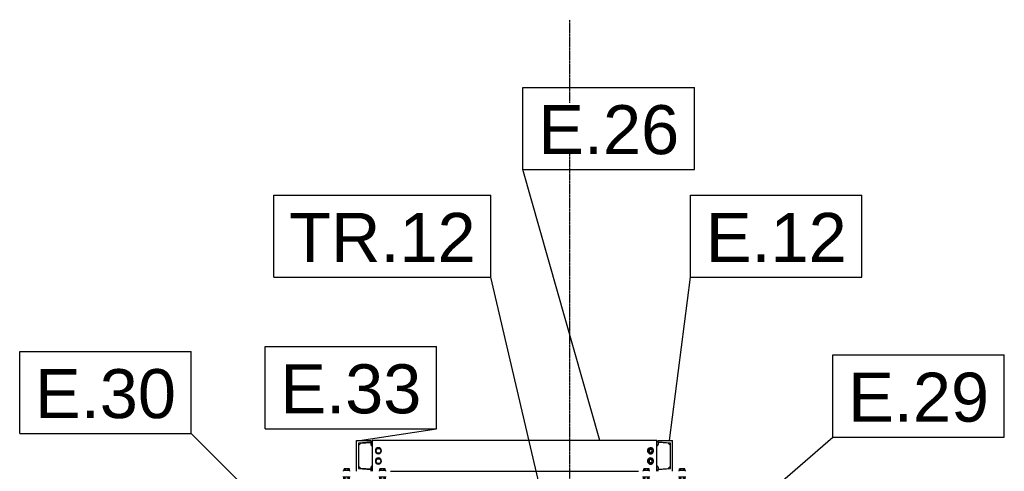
# Model space of a CAD drawing. Header units: millimetres. Extents: x 0 to 50000, y 0 to 29700.
# Tile 15 of 27: x 13995 to 17831, y 21440 to 23200. Entities that reach past the tile are written whole.
import ezdxf

# ---------------------------------------------------------------- set-up
doc = ezdxf.new("R2010")
doc.units = ezdxf.units.MM
doc.linetypes.add('DXK_LINE_DOT3', pattern=[5.9187, 2.979, -0.9799, 0.9799, -0.9799])
for name, color, linetype in [('TS_INNE_OBIEKTY', 7, 'Continuous'), ('TS_LINIE_WIDOCZNE', 7, 'Continuous'), ('TS_OPISY', 7, 'Continuous'), ('TS_OPISY_LINIE', 7, 'Continuous'), ('TS_OPISY_RAMKA', 7, 'Continuous')]:
    doc.layers.add(name, color=color, linetype=linetype)
doc.styles.add('Arial', font='ARIAL.TTF', dxfattribs={"height": 0.2})

# ---------------------------------------------------------------- blocks, each defined once
blk = doc.blocks.new('GridLine-305655447-3937 - 2968')
at = {"layer": 'TS_INNE_OBIEKTY', "color": 4, "linetype": 'DXK_LINE_DOT3'}
blk.add_line((16138.1, 13659.6), (16138.1, 23199.6), dxfattribs=at)
blk = doc.blocks.new('Part-305655447-3396 - 2968')
at = {"layer": 'TS_LINIE_WIDOCZNE', "color": 1, "linetype": 'Continuous'}
for p, q in [((16477.8, 21559.6), (15367.8, 21559.6)), ((15367.8, 21559.6), (15367.8, 21439.6)), ((16477.8, 21439.6), (16477.8, 21559.6)), ((15439, 21439.6), (16406.5, 21439.6))]:
    blk.add_line(p, q, dxfattribs=at)
blk = doc.blocks.new('Part-305655447-3394 - 2968')
at = {"layer": 'TS_LINIE_WIDOCZNE', "color": 1, "linetype": 'Continuous'}
for p, q in [((15307.8, 21439.6), (15307.8, 21559.6)), ((15307.8, 21559.6), (15362.8, 21559.6)), ((15362.8, 21552.8), (15314.8, 21548.9)), ((15314.8, 21548.9), (15314.8, 21450.2)), ((15362.8, 21559.6), (15362.8, 21552.8)), ((15314.8, 21450.2), (15362.8, 21446.4)), ((15362.8, 21446.4), (15362.8, 21439.6))]:
    blk.add_line(p, q, dxfattribs=at)
blk = doc.blocks.new('Part-305655447-3392 - 2968')
at = {"layer": 'TS_LINIE_WIDOCZNE', "color": 1, "linetype": 'Continuous'}
for p, q in [((16482.8, 21552.8), (16482.8, 21559.6)), ((16482.8, 21559.6), (16537.8, 21559.6)), ((16530.8, 21548.9), (16482.8, 21552.8)), ((16530.8, 21450.2), (16530.8, 21548.9)), ((16537.8, 21439.6), (16537.8, 21559.6)), ((16482.8, 21446.4), (16530.8, 21450.2)), ((16482.8, 21439.6), (16482.8, 21446.4))]:
    blk.add_line(p, q, dxfattribs=at)
blk = doc.blocks.new('Part-305655447-3402 - 2968')
at = {"layer": 'TS_LINIE_WIDOCZNE', "color": 1, "linetype": 'Continuous'}
for p, q in [((16477.8, 21539.6), (16479.3, 21539.8)), ((16479.3, 21539.8), (16480.7, 21540.5)), ((16480.7, 21540.5), (16481.8, 21541.6)), ((16481.8, 21541.6), (16482.6, 21543)), ((16482.6, 21543), (16482.8, 21544.6)), ((16521.8, 21548.6), (16482.8, 21551.8)), ((16482.8, 21551.8), (16482.8, 21544.6)), ((16530.8, 21539.6), (16521.8, 21548.6)), ((16479.3, 21459.3), (16477.8, 21459.6)), ((16480.7, 21458.6), (16479.3, 21459.3)), ((16481.8, 21457.5), (16480.7, 21458.6)), ((16482.6, 21456.1), (16481.8, 21457.5)), ((16482.8, 21454.6), (16482.6, 21456.1)), ((16482.8, 21454.6), (16482.8, 21447.4)), ((16482.8, 21447.4), (16521.8, 21450.5)), ((16521.8, 21450.5), (16530.8, 21459.5))]:
    blk.add_line(p, q, dxfattribs=at)
blk = doc.blocks.new('Bolt-305655447-3400 - 2968')
at = {"layer": 'TS_INNE_OBIEKTY', "color": 1, "linetype": 'Continuous'}
for p, q in [((16426.2, 21442.1), (16426.2, 21449.6)), ((16446.9, 21449.6), (16426.2, 21449.6)), ((16431.4, 21442.1), (16431.4, 21449.6)), ((16441.7, 21442.1), (16441.7, 21449.6)), ((16446.9, 21442.1), (16446.9, 21449.6)), ((16566.2, 21442.1), (16566.2, 21449.6)), ((16586.9, 21449.6), (16566.2, 21449.6)), ((16571.4, 21442.1), (16571.4, 21449.6)), ((16581.7, 21442.1), (16581.7, 21449.6)), ((16586.9, 21442.1), (16586.9, 21449.6)), ((16448.5, 21442.1), (16424.5, 21442.1)), ((16424.5, 21439.6), (16424.5, 21442.1)), ((16424.5, 21417.1), (16424.5, 21419.6)), ((16448.5, 21417.1), (16424.5, 21417.1)), ((16425.6, 21407.1), (16425.6, 21417.1)), ((16447.5, 21407.1), (16425.6, 21407.1)), ((16430.5, 21402.1), (16430.5, 21407.1)), ((16431.1, 21407.1), (16431.1, 21417.1)), ((16442, 21407.1), (16442, 21417.1)), ((16442.5, 21402.1), (16442.5, 21407.1)), ((16447.5, 21407.1), (16447.5, 21417.1)), ((16448.5, 21439.6), (16448.5, 21442.1)), ((16448.5, 21417.1), (16448.5, 21419.6)), ((16588.5, 21442.1), (16564.5, 21442.1)), ((16564.5, 21439.6), (16564.5, 21442.1)), ((16564.5, 21417.1), (16564.5, 21419.6)), ((16588.5, 21417.1), (16564.5, 21417.1)), ((16565.6, 21407.1), (16565.6, 21417.1)), ((16587.5, 21407.1), (16565.6, 21407.1)), ((16570.5, 21402.1), (16570.5, 21407.1)), ((16571.1, 21407.1), (16571.1, 21417.1)), ((16582, 21407.1), (16582, 21417.1)), ((16582.5, 21402.1), (16582.5, 21407.1)), ((16587.5, 21407.1), (16587.5, 21417.1)), ((16588.5, 21439.6), (16588.5, 21442.1)), ((16588.5, 21417.1), (16588.5, 21419.6)), ((16430.5, 21402.1), (16431.4, 21402.1)), ((16431.4, 21402.1), (16441.7, 21402.1)), ((16441.7, 21402.1), (16442.5, 21402.1)), ((16570.5, 21402.1), (16571.4, 21402.1)), ((16571.4, 21402.1), (16581.7, 21402.1)), ((16581.7, 21402.1), (16582.5, 21402.1))]:
    blk.add_line(p, q, dxfattribs=at)
blk = doc.blocks.new('Part-305655447-3410 - 2968')
at = {"layer": 'TS_LINIE_WIDOCZNE', "color": 1, "linetype": 'Continuous'}
for p, q in [((15314.8, 21539.6), (15323.8, 21548.6)), ((15323.8, 21548.6), (15362.8, 21551.8)), ((15362.8, 21551.8), (15362.8, 21544.6)), ((15362.8, 21544.6), (15363, 21543)), ((15363, 21543), (15363.8, 21541.6)), ((15363.8, 21541.6), (15364.9, 21540.5)), ((15364.9, 21540.5), (15366.3, 21539.8)), ((15366.3, 21539.8), (15367.8, 21539.6)), ((15323.8, 21450.5), (15314.8, 21459.5)), ((15362.8, 21447.4), (15323.8, 21450.5)), ((15363, 21456.1), (15362.8, 21454.6)), ((15362.8, 21454.6), (15362.8, 21447.4)), ((15363.8, 21457.5), (15363, 21456.1)), ((15364.9, 21458.6), (15363.8, 21457.5)), ((15366.3, 21459.3), (15364.9, 21458.6)), ((15367.8, 21459.6), (15366.3, 21459.3))]:
    blk.add_line(p, q, dxfattribs=at)
blk = doc.blocks.new('Bolt-305655447-3403 - 2968')
at = {"layer": 'TS_INNE_OBIEKTY', "color": 1, "linetype": 'Continuous'}
for p, q in [((16447.3, 21529.1), (16441.8, 21519.6)), ((16458.3, 21529.1), (16447.3, 21529.1)), ((16463.8, 21519.6), (16458.3, 21529.1)), ((16441.8, 21519.6), (16447.3, 21510.1)), ((16447.3, 21489.1), (16441.8, 21479.6)), ((16447.3, 21510.1), (16458.3, 21510.1)), ((16458.3, 21489.1), (16447.3, 21489.1)), ((16458.3, 21510.1), (16463.8, 21519.6)), ((16463.8, 21479.6), (16458.3, 21489.1)), ((16441.8, 21479.6), (16447.3, 21470.1)), ((16447.3, 21470.1), (16458.3, 21470.1)), ((16458.3, 21470.1), (16463.8, 21479.6))]:
    blk.add_line(p, q, dxfattribs=at)
for centre, radius, start, end in [((16452.8, 21519.6), 12, 30, 210), ((16452.8, 21519.6), 12, 210, 30), ((16452.8, 21519.6), 6, 30, 210), ((16452.8, 21519.6), 6, 210, 30), ((16452.8, 21479.6), 12, 30, 210), ((16452.8, 21479.6), 12, 210, 30), ((16452.8, 21479.6), 6, 30, 210), ((16452.8, 21479.6), 6, 210, 30)]:
    blk.add_arc(centre, radius, start, end, dxfattribs=at)
blk = doc.blocks.new('Bolt-305655447-3411 - 2968')
at = {"layer": 'TS_INNE_OBIEKTY', "color": 1, "linetype": 'Continuous'}
for p, q in [((15382.4, 21519.6), (15387.6, 21528.6)), ((15387.6, 21528.6), (15398, 21528.6)), ((15398, 21528.6), (15403.2, 21519.6)), ((15387.6, 21510.6), (15382.4, 21519.6)), ((15382.4, 21479.6), (15387.6, 21488.6)), ((15398, 21510.6), (15387.6, 21510.6)), ((15387.6, 21488.6), (15398, 21488.6)), ((15403.2, 21519.6), (15398, 21510.6)), ((15398, 21488.6), (15403.2, 21479.6)), ((15387.6, 21470.6), (15382.4, 21479.6)), ((15398, 21470.6), (15387.6, 21470.6)), ((15403.2, 21479.6), (15398, 21470.6))]:
    blk.add_line(p, q, dxfattribs=at)
for centre, start, end in [((15392.8, 21519.6), 0, 180), ((15392.8, 21519.6), 180, 0), ((15392.8, 21479.6), 0, 180), ((15392.8, 21479.6), 180, 0)]:
    blk.add_arc(centre, 12, start, end, dxfattribs=at)
blk = doc.blocks.new('Bolt-305655447-3415 - 2968')
at = {"layer": 'TS_INNE_OBIEKTY', "color": 1, "linetype": 'Continuous'}
for p, q in [((15258.7, 21442.1), (15258.7, 21449.6)), ((15279.4, 21449.6), (15258.7, 21449.6)), ((15263.9, 21442.1), (15263.9, 21449.6)), ((15274.2, 21442.1), (15274.2, 21449.6)), ((15279.4, 21442.1), (15279.4, 21449.6)), ((15398.7, 21442.1), (15398.7, 21449.6)), ((15419.4, 21449.6), (15398.7, 21449.6)), ((15403.9, 21442.1), (15403.9, 21449.6)), ((15414.2, 21442.1), (15414.2, 21449.6)), ((15419.4, 21442.1), (15419.4, 21449.6)), ((15281, 21442.1), (15257, 21442.1)), ((15257, 21439.6), (15257, 21442.1)), ((15257, 21417.1), (15257, 21419.6)), ((15281, 21417.1), (15257, 21417.1)), ((15258.1, 21407.1), (15258.1, 21417.1)), ((15280, 21407.1), (15258.1, 21407.1)), ((15263, 21402.1), (15263, 21407.1)), ((15263.6, 21407.1), (15263.6, 21417.1)), ((15274.5, 21407.1), (15274.5, 21417.1)), ((15275, 21402.1), (15275, 21407.1)), ((15280, 21407.1), (15280, 21417.1)), ((15281, 21439.6), (15281, 21442.1)), ((15281, 21417.1), (15281, 21419.6)), ((15421, 21442.1), (15397, 21442.1)), ((15397, 21439.6), (15397, 21442.1)), ((15397, 21417.1), (15397, 21419.6)), ((15421, 21417.1), (15397, 21417.1)), ((15398.1, 21407.1), (15398.1, 21417.1)), ((15420, 21407.1), (15398.1, 21407.1)), ((15403, 21402.1), (15403, 21407.1)), ((15403.6, 21407.1), (15403.6, 21417.1)), ((15414.5, 21407.1), (15414.5, 21417.1)), ((15415, 21402.1), (15415, 21407.1)), ((15420, 21407.1), (15420, 21417.1)), ((15421, 21439.6), (15421, 21442.1)), ((15421, 21417.1), (15421, 21419.6)), ((15263, 21402.1), (15263.9, 21402.1)), ((15263.9, 21402.1), (15274.2, 21402.1)), ((15274.2, 21402.1), (15275, 21402.1)), ((15403, 21402.1), (15403.9, 21402.1)), ((15403.9, 21402.1), (15414.2, 21402.1)), ((15414.2, 21402.1), (15415, 21402.1))]:
    blk.add_line(p, q, dxfattribs=at)
blk = doc.blocks.new('Mark-305655447-5155 - 2968')
at = {"layer": 'TS_OPISY_LINIE', "linetype": 'Continuous'}
blk.add_line((16467, 20969.1), (17162.9, 21572.9), dxfattribs=at)
at = {"layer": 'TS_OPISY_RAMKA', "linetype": 'Continuous'}
for p, q in [((17162.9, 21892.9), (17831.1, 21892.9)), ((17162.9, 21572.9), (17162.9, 21892.9)), ((17831.1, 21572.9), (17831.1, 21892.9)), ((17162.9, 21572.9), (17831.1, 21572.9))]:
    blk.add_line(p, q, dxfattribs=at)
blk.add_wipeout([(17771.1, 21632.9), (17771.1, 21832.9), (17222.9, 21832.9), (17222.9, 21632.9)]).dxf.layer = 'TS_OPISY_LINIE'
blk.add_wipeout([(17771.1, 21632.9), (17771.1, 21832.9), (17222.9, 21832.9), (17222.9, 21632.9)]).dxf.layer = 'TS_OPISY_LINIE'
at = {"layer": 'TS_OPISY', "style": 'Arial'}
blk.add_text('E.29', height=191.02, dxfattribs=at).set_placement((17222.9, 21632.9))
blk = doc.blocks.new('Mark-305655447-5156 - 2968')
at = {"layer": 'TS_OPISY_LINIE', "linetype": 'Continuous'}
blk.add_line((15319.1, 21559.1), (15619.1, 21605.5), dxfattribs=at)
at = {"layer": 'TS_OPISY_RAMKA', "linetype": 'Continuous'}
for p, q in [((14950.9, 21925.5), (15619.1, 21925.5)), ((14950.9, 21605.5), (14950.9, 21925.5)), ((15619.1, 21605.5), (15619.1, 21925.5)), ((14950.9, 21605.5), (15619.1, 21605.5))]:
    blk.add_line(p, q, dxfattribs=at)
blk.add_wipeout([(15559.1, 21665.5), (15559.1, 21865.5), (15010.9, 21865.5), (15010.9, 21665.5)]).dxf.layer = 'TS_OPISY_LINIE'
blk.add_wipeout([(15559.1, 21665.5), (15559.1, 21865.5), (15010.9, 21865.5), (15010.9, 21665.5)]).dxf.layer = 'TS_OPISY_LINIE'
at = {"layer": 'TS_OPISY', "style": 'Arial'}
blk.add_text('E.33', height=191.02, dxfattribs=at).set_placement((15010.9, 21665.5))
blk = doc.blocks.new('Mark-305655447-5131 - 2968')
at = {"layer": 'TS_OPISY_LINIE', "linetype": 'Continuous'}
blk.add_line((16158.3, 20793.5), (15830.6, 22195.5), dxfattribs=at)
at = {"layer": 'TS_OPISY_RAMKA', "linetype": 'Continuous'}
for p, q in [((14984.7, 22515.5), (15830.6, 22515.5)), ((14984.7, 22195.5), (14984.7, 22515.5)), ((15830.6, 22195.5), (15830.6, 22515.5)), ((14984.7, 22195.5), (15830.6, 22195.5))]:
    blk.add_line(p, q, dxfattribs=at)
blk.add_wipeout([(15770.6, 22255.5), (15770.6, 22455.5), (15044.7, 22455.5), (15044.7, 22255.5)]).dxf.layer = 'TS_OPISY_LINIE'
blk.add_wipeout([(15770.6, 22255.5), (15770.6, 22455.5), (15044.7, 22455.5), (15044.7, 22255.5)]).dxf.layer = 'TS_OPISY_LINIE'
at = {"layer": 'TS_OPISY', "style": 'Arial'}
blk.add_text('TR.12', height=191.02, dxfattribs=at).set_placement((15044.7, 22255.5))
blk = doc.blocks.new('Mark-305655447-5158 - 2968')
at = {"layer": 'TS_OPISY_LINIE', "linetype": 'Continuous'}
blk.add_line((16255.5, 21559.1), (15955.5, 22615.5), dxfattribs=at)
at = {"layer": 'TS_OPISY_RAMKA', "linetype": 'Continuous'}
for p, q in [((15955.5, 22935.5), (16623.7, 22935.5)), ((15955.5, 22615.5), (15955.5, 22935.5)), ((16623.7, 22615.5), (16623.7, 22935.5)), ((15955.5, 22615.5), (16623.7, 22615.5))]:
    blk.add_line(p, q, dxfattribs=at)
blk.add_wipeout([(16563.7, 22675.5), (16563.7, 22875.5), (16015.5, 22875.5), (16015.5, 22675.5)]).dxf.layer = 'TS_OPISY_LINIE'
blk.add_wipeout([(16563.7, 22675.5), (16563.7, 22875.5), (16015.5, 22875.5), (16015.5, 22675.5)]).dxf.layer = 'TS_OPISY_LINIE'
at = {"layer": 'TS_OPISY', "style": 'Arial'}
blk.add_text('E.26', height=191.02, dxfattribs=at).set_placement((16015.5, 22675.5))
blk = doc.blocks.new('Mark-305655447-5154 - 2968')
at = {"layer": 'TS_OPISY_LINIE', "linetype": 'Continuous'}
blk.add_line((16526.5, 21559.1), (16608.3, 22195.5), dxfattribs=at)
at = {"layer": 'TS_OPISY_RAMKA', "linetype": 'Continuous'}
for p, q in [((16608.3, 22515.5), (17276.6, 22515.5)), ((16608.3, 22195.5), (16608.3, 22515.5)), ((17276.6, 22195.5), (17276.6, 22515.5)), ((16608.3, 22195.5), (17276.6, 22195.5))]:
    blk.add_line(p, q, dxfattribs=at)
blk.add_wipeout([(17216.6, 22255.5), (17216.6, 22455.5), (16668.3, 22455.5), (16668.3, 22255.5)]).dxf.layer = 'TS_OPISY_LINIE'
blk.add_wipeout([(17216.6, 22255.5), (17216.6, 22455.5), (16668.3, 22455.5), (16668.3, 22255.5)]).dxf.layer = 'TS_OPISY_LINIE'
at = {"layer": 'TS_OPISY', "style": 'Arial'}
blk.add_text('E.12', height=191.02, dxfattribs=at).set_placement((16668.3, 22255.5))
blk = doc.blocks.new('Mark-305655447-5157 - 2968')
at = {"layer": 'TS_OPISY_LINIE', "linetype": 'Continuous'}
blk.add_line((15299.5, 20950.5), (14663.1, 21586.8), dxfattribs=at)
at = {"layer": 'TS_OPISY_RAMKA', "linetype": 'Continuous'}
for p, q in [((13994.9, 21906.8), (14663.1, 21906.8)), ((13994.9, 21586.8), (13994.9, 21906.8)), ((14663.1, 21586.8), (14663.1, 21906.8)), ((13994.9, 21586.8), (14663.1, 21586.8))]:
    blk.add_line(p, q, dxfattribs=at)
blk.add_wipeout([(14603.1, 21646.8), (14603.1, 21846.8), (14054.9, 21846.8), (14054.9, 21646.8)]).dxf.layer = 'TS_OPISY_LINIE'
blk.add_wipeout([(14603.1, 21646.8), (14603.1, 21846.8), (14054.9, 21846.8), (14054.9, 21646.8)]).dxf.layer = 'TS_OPISY_LINIE'
at = {"layer": 'TS_OPISY', "style": 'Arial'}
blk.add_text('E.30', height=191.02, dxfattribs=at).set_placement((14054.9, 21646.8))

msp = doc.modelspace()

# ---------------------------------------------------------------- block references
for name in ['GridLine-305655447-3937 - 2968', 'Part-305655447-3394 - 2968', 'Part-305655447-3410 - 2968', 'Part-305655447-3396 - 2968', 'Bolt-305655447-3411 - 2968', 'Bolt-305655447-3403 - 2968', 'Part-305655447-3402 - 2968', 'Part-305655447-3392 - 2968', 'Bolt-305655447-3415 - 2968', 'Bolt-305655447-3400 - 2968']:
    msp.add_blockref(name, (0, 0))

# ---------------------------------------------------------------- next in the draw order: block references
for name in ['Mark-305655447-5156 - 2968', 'Mark-305655447-5155 - 2968']:
    msp.add_blockref(name, (0, 0))

# ---------------------------------------------------------------- next in the draw order: block references
msp.add_blockref('Mark-305655447-5131 - 2968', (0, 0))

# ---------------------------------------------------------------- next in the draw order: block references
for name in ['Mark-305655447-5158 - 2968', 'Mark-305655447-5157 - 2968']:
    msp.add_blockref(name, (0, 0))

# ---------------------------------------------------------------- next in the draw order: block references
msp.add_blockref('Mark-305655447-5154 - 2968', (0, 0))

doc.saveas('drawing.dxf')
